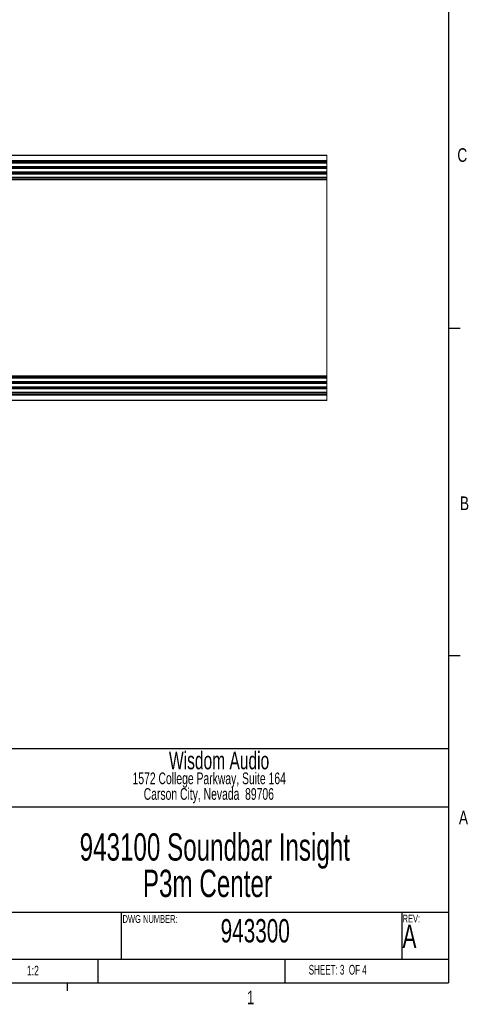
# Paper-space layout 'P3m-C' of a CAD drawing. Header units: inches. Extents: x 0.3 to 33.8, y 0.2 to 21.7.
# Tile 23 of 24: x 28.9 to 33.8, y 0.2 to 10.7. Entities that reach past the tile are written whole.
import ezdxf

# ---------------------------------------------------------------- set-up
doc = ezdxf.new("R2010")
doc.units = ezdxf.units.IN
doc.header["$MEASUREMENT"] = 0
doc.layers.add('BORDERS', color=7, linetype='Continuous')
doc.styles.add('SLDTEXTSTYLE0', font='TXT', dxfattribs={"width": 0.75})
doc.styles.add('SLDTEXTSTYLE3', font='TXT', dxfattribs={"width": 0.663})
doc.styles.add('SLDTEXTSTYLE4', font='TXT', dxfattribs={"width": 0.616429})

# ---------------------------------------------------------------- blocks, each defined once
blk = doc.blocks.new('SW_NOTE_0_32')
at = {"layer": 'BORDERS', "color": 0, "attachment_point": 2, "style": 'SLDTEXTSTYLE3'}
for s, insert, char_height in [('943100 Soundbar Insight', (2.101, 0.376), 0.29167), ('P3m Center', (2.022, -0.013), 0.2917)]:
    blk.add_mtext(s, dxfattribs=dict(at, insert=insert, char_height=char_height))
blk = doc.blocks.new('SW_NOTE_0_34')
at = {"layer": 'BORDERS', "color": 0, "char_height": 0.125, "attachment_point": 2, "style": 'SLDTEXTSTYLE3'}
for s, insert in [('1572 College Parkway, Suite 164', (1.193, 0.161)), ('Carson City, Nevada  89706', (1.189, -0.006))]:
    blk.add_mtext(s, dxfattribs=dict(at, insert=insert))

psp = doc.layouts.new('P3m-C')

# ---------------------------------------------------------------- linework, layer by layer
at = {"color": 7, "linetype": 'Continuous', "lineweight": 25}
for p, q in [((17.02044, 9.25958), (32.22223, 9.25958)), ((32.22223, 9.25458), (17.02044, 9.25458)), ((17.02044, 9.20208), (32.22223, 9.20208)), ((32.22223, 9.19708), (17.02044, 9.19708)), ((32.22223, 9.19208), (17.02044, 9.19208)), ((32.22223, 9.18958), (17.02044, 9.18958)), ((32.22223, 9.17649), (17.02044, 9.17649)), ((32.22223, 9.1731), (17.02044, 9.1731)), ((32.22223, 9.13457), (17.02044, 9.13457)), ((32.22223, 9.13118), (17.02044, 9.13118)), ((32.22223, 9.11849), (17.02044, 9.11849)), ((32.22223, 9.1151), (17.02044, 9.1151)), ((32.22223, 9.07657), (17.02044, 9.07657)), ((32.22223, 9.07318), (17.02044, 9.07318)), ((32.22223, 9.06049), (17.02044, 9.06049)), ((32.22223, 9.0571), (17.02044, 9.0571)), ((32.22223, 9.01857), (17.02044, 9.01857)), ((32.22223, 9.01518), (17.02044, 9.01518)), ((17.02044, 9.00208), (32.22223, 9.00208)), ((17.02044, 8.99958), (32.22223, 8.99958)), ((32.22223, 8.99458), (17.02044, 8.99458)), ((17.02044, 6.89958), (32.22223, 6.89958)), ((32.22223, 6.89458), (17.02044, 6.89458)), ((32.22223, 6.89208), (17.02044, 6.89208)), ((32.22223, 6.87899), (17.02044, 6.87899)), ((32.22223, 6.8756), (17.02044, 6.8756)), ((32.22223, 6.83707), (17.02044, 6.83707)), ((32.22223, 6.83368), (17.02044, 6.83368)), ((32.22223, 6.82099), (17.02044, 6.82099)), ((32.22223, 6.8176), (17.02044, 6.8176)), ((32.22223, 6.77907), (17.02044, 6.77907)), ((32.22223, 6.77568), (17.02044, 6.77568)), ((32.22223, 6.76299), (17.02044, 6.76299)), ((32.22223, 6.7596), (17.02044, 6.7596)), ((32.22223, 6.72107), (17.02044, 6.72107)), ((32.22223, 6.71768), (17.02044, 6.71768)), ((17.02044, 6.70458), (32.22223, 6.70458)), ((17.02044, 6.70208), (32.22223, 6.70208)), ((17.02044, 6.69708), (32.22223, 6.69708)), ((32.22223, 6.69208), (17.02044, 6.69208)), ((17.02044, 6.63958), (32.22223, 6.63958)), ((32.22223, 6.63458), (17.02044, 6.63458))]:
    psp.add_line(p, q, dxfattribs=at)
at = {"color": 7, "linetype": 'Continuous', "lineweight": 18}
psp.add_line((32.22223, 6.63458), (32.22223, 9.25958), dxfattribs=at)
at = {"layer": 'BORDERS', "lineweight": 25}
for p, q in [((33.52288, 21.4106), (33.52288, 0.4106)), ((33.52288, 2.9106), (22.5761, 2.9106)), ((0.52288, 0.4106), (33.52288, 0.4106))]:
    psp.add_line(p, q, dxfattribs=at)
at = {"layer": 'BORDERS'}
for p, q in [((33.52288, 7.4106), (33.64788, 7.4106)), ((33.52288, 3.9106), (33.64788, 3.9106)), ((28.40288, 2.2906), (33.52264, 2.2906)), ((33.52284, 1.1606), (26.40288, 1.1606)), ((30.02288, 1.1606), (30.02288, 0.6606)), ((33.02288, 1.1606), (33.02288, 0.6606)), ((33.52284, 0.6606), (28.40288, 0.6606)), ((29.77288, 0.6687), (29.77288, 0.41036)), ((31.77288, 0.6606), (31.77288, 0.40227)), ((29.44788, 0.4106), (29.44788, 0.3258))]:
    psp.add_line(p, q, dxfattribs=at)

# ---------------------------------------------------------------- block references
at = {"layer": 'BORDERS', "color": 250}
psp.add_blockref('SW_NOTE_0_34', (29.77165, 2.49798), dxfattribs=at)
at = {"layer": 'BORDERS'}
psp.add_blockref('SW_NOTE_0_32', (28.92366, 1.63261), dxfattribs=at)

# ---------------------------------------------------------------- texts
at = {"layer": 'BORDERS', "color": 7, "char_height": 0.14583, "attachment_point": 1, "style": 'SLDTEXTSTYLE0'}
for s, insert in [('C', (33.61746, 9.33281)), ('B', (33.64505, 5.60964)), ('A', (33.63405, 2.25112)), ('1', (31.36684, 0.32667))]:
    psp.add_mtext(s, dxfattribs=dict(at, insert=insert))
at = {"layer": 'BORDERS', "color": 250, "insert": (31.0706, 2.88067), "char_height": 0.1875, "attachment_point": 2, "style": 'SLDTEXTSTYLE3'}
psp.add_mtext('Wisdom Audio', dxfattribs=at)
at = {"layer": 'BORDERS'}
for s, insert, char_height, attachment_point, style in [('DWG NUMBER:', (30.03834, 1.13468), 0.0833333, 1, 'SLDTEXTSTYLE3'), ('943300', (31.45696, 1.09202), 0.25, 2, 'SLDTEXTSTYLE3'), ('REV:', (33.03202, 1.13903), 0.083333, 1, 'SLDTEXTSTYLE3'), ('A', (33.03202, 1.0331), 0.25, 1, 'SLDTEXTSTYLE3'), ('1:2', (29.01549, 0.593), 0.104167, 1, 'SLDTEXTSTYLE3'), ('SHEET: 3  OF 4', (32.02852, 0.60232), 0.1041667, 1, 'SLDTEXTSTYLE4')]:
    psp.add_mtext(s, dxfattribs=dict(at, insert=insert, char_height=char_height, attachment_point=attachment_point, style=style))

doc.saveas('drawing.dxf')
